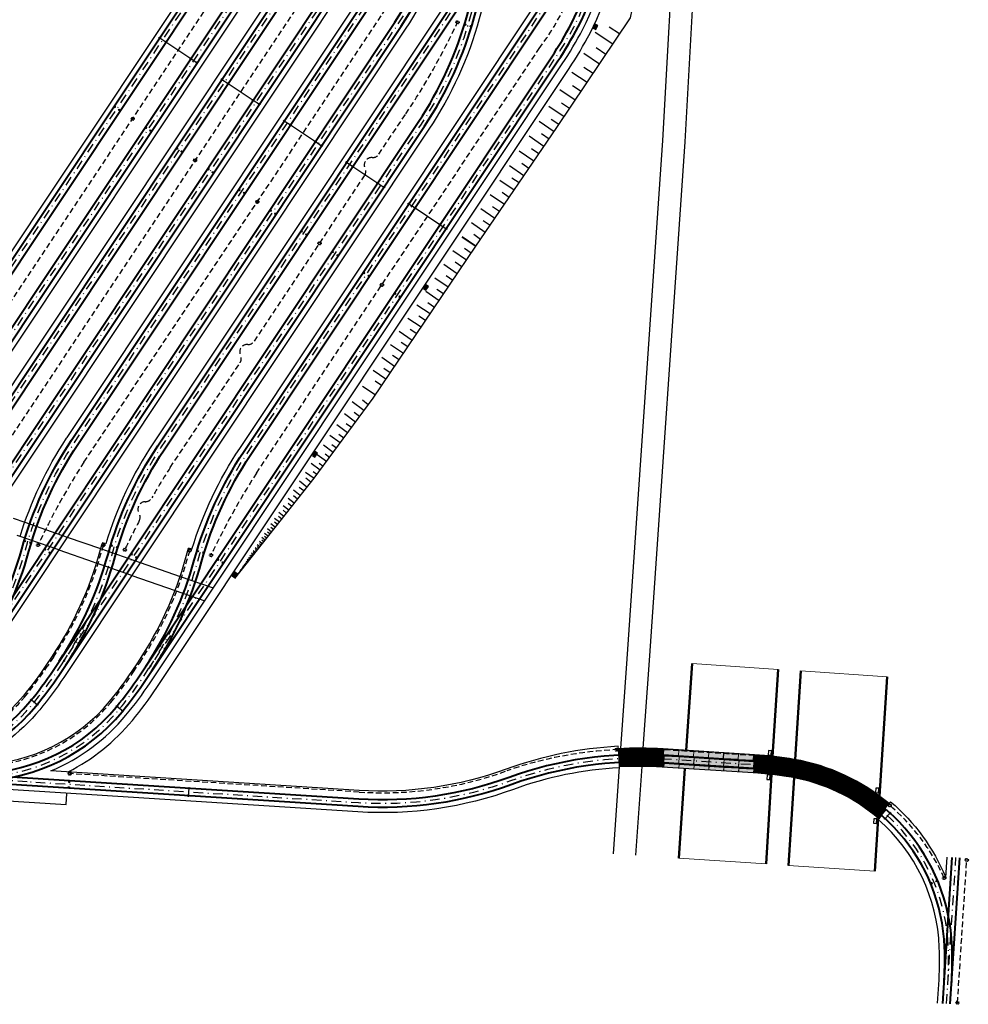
# Model space of a CAD drawing. Header units: metres. Extents: x 6603819 to 6604192, y 5739806 to 5740030.
# Tile 3 of 4: x 6604056 to 6604182, y 5739806 to 5739937. Entities that reach past the tile are written whole.
import ezdxf

# ---------------------------------------------------------------- set-up
doc = ezdxf.new("R2010")
doc.units = ezdxf.units.M
doc.linetypes.add('DASHDOT', pattern=[25.4, 12.7, -6.35, 0, -6.35])
doc.linetypes.add('HIDDEN', pattern=[0.375, 0.25, -0.125])
for name, color, linetype, lineweight in [('EPT 2_2--830--', 7, 'Continuous', 13), ('EPT 3_2--460--', 7, 'Continuous', 13), ('FREZOWANIE', 12, 'Continuous', 15), ('KRAW_FAZA_12cm_20x30cm', 7, 'Continuous', 50), ('M_WPUSTY', 190, 'Continuous', 30), ('OBRZEŻE_BET_8X40', 236, 'Continuous', 30), ('ODW_DRENAZ', 5, 'HIDDEN', 30), ('ODW_DRENAZ_NAJN', 5, 'HIDDEN', 30), ('ODW_SKRZYNKI', 5, 'Continuous', 13), ('OPORNIK_BET_15X30cm', 202, 'Continuous', 30), ('OSIE_TORU', 10, 'DASHDOT', 30), ('SKARPY', 96, 'Continuous', 30), ('szyny 60R2', 14, 'Continuous', 40), ('T_ODW_ZWROTNIC', 180, 'Continuous', 35), ('T_POŁ_ELEKTR', 1, 'Continuous', 30), ('zwrotnica R50m', 140, 'Continuous', 40)]:
    doc.layers.add(name, color=color, linetype=linetype, lineweight=lineweight)
doc.layers.add('KRESK_TOR_KLAS_PODKŁAD', color=38, linetype='Continuous', lineweight=15, transparency=0.55)
doc.layers.add('T_KRESK_PŁYTA_EPT', color=86, linetype='Continuous', lineweight=13, transparency=0.55)

# ---------------------------------------------------------------- blocks, each defined once
blk = doc.blocks.new('EPT_0.46')
at = {"layer": 'T_KRESK_PŁYTA_EPT', "transparency": 33554508}
h = blk.add_hatch(color=254, dxfattribs=at)
h.dxf.hatch_style = 1
h.paths.add_polyline_path([(0, 0), (0.35, -0.3), (1.66, 1.19), (1.31, 1.5)])
at = {"layer": 'EPT 3_2--460--', "color": 252}
blk.add_lwpolyline([(1.31, 1.5), (0, 0), (0.35, -0.3), (1.66, 1.19)], close=True, dxfattribs=at)
blk = doc.blocks.new('EPT 2_2--830--1m')
at = {"layer": 'T_KRESK_PŁYTA_EPT', "transparency": 33554508}
h = blk.add_hatch(color=254, dxfattribs=at)
h.dxf.hatch_style = 1
h.paths.add_polyline_path([(-0.69, 0.84), (-0.4, -0.12), (0.4, 0.12), (0.11, 1.08)])
at = {"layer": 'EPT 2_2--830--', "color": 252}
blk.add_lwpolyline([(0.4, 0.12), (-0.4, -0.12), (-0.69, 0.84), (0.11, 1.08)], close=True, dxfattribs=at)
blk = doc.blocks.new('EPT_2_2')
at = {"layer": 'T_KRESK_PŁYTA_EPT', "transparency": 33554508}
h = blk.add_hatch(color=254, dxfattribs=at)
h.dxf.hatch_style = 1
h.paths.add_polyline_path([(-0.72, -1.9), (0.1, -2.03), (0.41, -0.06), (-0.41, 0.06)])
at = {"layer": 'EPT 2_2--830--', "color": 252}
blk.add_lwpolyline([(0.1, -2.03), (-0.72, -1.9), (-0.41, 0.06), (0.41, -0.06)], close=True, dxfattribs=at)
blk = doc.blocks.new('EPT5')
at = {"layer": 'T_KRESK_PŁYTA_EPT', "transparency": 33554508}
h = blk.add_hatch(color=254, dxfattribs=at)
h.dxf.hatch_style = 1
h.paths.add_polyline_path([(0, 0), (0.39, -0.31), (0.9, 0.35), (0.51, 0.65)])
at = {"layer": 'EPT 2_2--830--', "color": 252}
blk.add_lwpolyline([(0, 0), (0.51, 0.65), (0.9, 0.35), (0.39, -0.31)], close=True, dxfattribs=at)
blk = doc.blocks.new('EPT 3_2 1m')
at = {"layer": 'T_KRESK_PŁYTA_EPT', "transparency": 33554508}
h = blk.add_hatch(color=254, dxfattribs=at)
h.dxf.hatch_style = 1
h.paths.add_polyline_path([(-0.61, 0.86), (-0.32, -0.1), (0.38, 0.12), (0.09, 1.07)])
at = {"layer": 'EPT 3_2--460--', "color": 252}
blk.add_lwpolyline([(0.09, 1.07), (0.38, 0.12), (-0.32, -0.1), (-0.61, 0.86)], close=True, dxfattribs=at)
blk = doc.blocks.new('EPT 3_2')
at = {"layer": 'T_KRESK_PŁYTA_EPT', "transparency": 33554508}
h = blk.add_hatch(color=254, dxfattribs=at)
h.dxf.hatch_style = 1
h.paths.add_polyline_path([(-0.56, -1.91), (0.14, -2.12), (0.7, -0.21), (0, 0)])
at = {"layer": 'EPT 3_2--460--', "color": 252}
blk.add_lwpolyline([(-0.56, -1.91), (0, 0), (0.7, -0.21), (0.14, -2.12)], close=True, dxfattribs=at)
blk = doc.blocks.new('EPT_0.46_2')
at = {"layer": 'T_KRESK_PŁYTA_EPT', "transparency": 33554508}
h = blk.add_hatch(color=254, dxfattribs=at)
h.dxf.hatch_style = 1
h.paths.add_polyline_path([(0, 0), (0.35, -0.3), (1.01, 0.45), (0.66, 0.75)])
at = {"layer": 'EPT 3_2--460--', "color": 252}
blk.add_lwpolyline([(0, 0), (0.66, 0.75), (1.01, 0.45), (0.35, -0.3)], close=True, dxfattribs=at)
blk = doc.blocks.new('WPUST')
at = {"layer": 'M_WPUSTY'}
h = blk.add_hatch(color=256, dxfattribs=at)
h.dxf.hatch_style = 1
h.paths.add_polyline_path([(0.54, 0.48), (-0.06, 0.4), (0, 0), (0.59, 0.08)])
blk.add_lwpolyline([(0.54, 0.48), (-0.06, 0.4), (0, 0), (0.59, 0.08), (0.54, 0.48)], close=True, dxfattribs=at)
blk = doc.blocks.new('skrzynka-odw-szyny')
blk.add_lwpolyline([(0.07, 0.21), (0.07, 0), (-0.08, 0), (-0.08, 0.21)], close=True)
at = {"linetype": 'HIDDEN', "ltscale": 0.2}
blk.add_circle((0, 0.07), 0.054, dxfattribs=at)
blk = doc.blocks.new('zwr50')
at = {"layer": 'T_ODW_ZWROTNIC'}
for centre in [(-2.99, 1.61), (-2.66, 2.27), (-0.13, 0.63)]:
    blk.add_circle(centre, 0.06, dxfattribs=at)
at = {"layer": 'zwrotnica R50m'}
for p, q in [((0.45, 0.89), (-4, 3.16)), ((0, 0), (-4.45, 2.27))]:
    blk.add_line(p, q, dxfattribs=at)
for radius in [50.5, 49.5]:
    blk.add_arc((-22.5, -44.09), radius, 62.9595, 68.7469, dxfattribs=at)
blk = doc.blocks.new('POŁ_ELEKTR')
at = {"layer": 'T_POŁ_ELEKTR'}
blk.add_line((0, 0), (0.83, -0.55), dxfattribs=at)
for centre in [(0, 0), (0.83, -0.55)]:
    blk.add_circle(centre, 0.1, dxfattribs=at)

msp = doc.modelspace()

# ---------------------------------------------------------------- linework, layer by layer
at = {"color": 252}
for points in [[(6604068.13, 5739925.8), (6604068.3, 5739925.69), (6604068.39, 5739925.81), (6604068.21, 5739925.93)], [(6604068.96, 5739925.25), (6604068.79, 5739925.36), (6604068.87, 5739925.49), (6604069.05, 5739925.37)], [(6604072.29, 5739923.03), (6604072.47, 5739922.91), (6604072.55, 5739923.04), (6604072.37, 5739923.15)], [(6604073.12, 5739922.48), (6604072.95, 5739922.59), (6604073.03, 5739922.72), (6604073.21, 5739922.6)], [(6604076.45, 5739920.26), (6604076.63, 5739920.14), (6604076.71, 5739920.27), (6604076.54, 5739920.38)], [(6604077.28, 5739919.7), (6604077.11, 5739919.82), (6604077.19, 5739919.94), (6604077.37, 5739919.83)], [(6604080.61, 5739917.49), (6604080.79, 5739917.37), (6604080.87, 5739917.49), (6604080.7, 5739917.61)], [(6604081.45, 5739916.93), (6604081.27, 5739917.05), (6604081.35, 5739917.17), (6604081.53, 5739917.06)], [(6604062.11, 5739835.79), (6604062.1, 5739835.58), (6604062.25, 5739835.57), (6604062.26, 5739835.78)], [(6604062.05, 5739834.8), (6604062.06, 5739835), (6604062.21, 5739835), (6604062.2, 5739834.79)], [(6604178.25, 5739822.35), (6604178.05, 5739822.27), (6604177.99, 5739822.41), (6604178.19, 5739822.49)], [(6604177.32, 5739821.97), (6604177.52, 5739822.05), (6604177.46, 5739822.19), (6604177.26, 5739822.11)]]:
    msp.add_lwpolyline(points, close=True, dxfattribs=at)
at = {"color": 252, "linetype": 'HIDDEN', "ltscale": 0.2}
for centre in [(6604068.29, 5739925.78), (6604068.88, 5739925.39), (6604072.45, 5739923.01), (6604073.04, 5739922.62), (6604076.61, 5739920.24), (6604077.21, 5739919.85), (6604080.78, 5739917.47), (6604081.37, 5739917.07), (6604062.18, 5739835.64), (6604062.13, 5739834.94), (6604178.08, 5739822.37), (6604177.43, 5739822.09)]:
    msp.add_circle(centre, 0.054, dxfattribs=at)
at = {"layer": 'FREZOWANIE', "color": 254}
for p, q in [((6604145.4, 5739851.46), (6604156.89, 5739850.66)), ((6604159.96, 5739850.45), (6604171.49, 5739849.65)), ((6604143.66, 5739825.45), (6604155.29, 5739824.68)), ((6604158.29, 5739824.48), (6604169.83, 5739823.71))]:
    msp.add_line(p, q, dxfattribs=at)
at = {"layer": 'KRAW_FAZA_12cm_20x30cm', "color": 252, "flags": 128}
for points in [[(6604145.4, 5739851.46), (6604144.62, 5739839.84)], [(6604156.89, 5739850.66), (6604156.17, 5739839.05)], [(6604159.96, 5739850.45), (6604159.2, 5739838.62)], [(6604170.47, 5739833.74), (6604171.49, 5739849.65)], [(6604144.46, 5739837.42), (6604143.66, 5739825.45)], [(6604156.03, 5739836.62), (6604155.29, 5739824.68)], [(6604159.04, 5739836.18), (6604158.29, 5739824.48)], [(6604169.83, 5739823.71), (6604170.28, 5739830.77)]]:
    msp.add_lwpolyline(points, dxfattribs=at)
at = {"layer": 'KRESK_TOR_KLAS_PODKŁAD', "color": 251, "lineweight": 0, "flags": 128}
msp.add_lwpolyline([(6604135.67, 5739837.64), (6604135.53, 5739840.39)], dxfattribs=at)
at = {"layer": 'KRESK_TOR_KLAS_PODKŁAD', "color": 254, "lineweight": 0, "flags": 128}
msp.add_lwpolyline([(6604170.36, 5739830.71), (6604170.75, 5739831.14), (6604170.7, 5739831.19), (6604171.35, 5739831.94), (6604171.17, 5739832.1), (6604171.93, 5739832.99)], dxfattribs=at)
at = {"layer": 'M_WPUSTY', "color": 252}
for points in [[(6604155.62, 5739839.81), (6604155.58, 5739839.22), (6604155.98, 5739839.19), (6604156.02, 5739839.79), (6604155.62, 5739839.81)], [(6604155.42, 5739836.56), (6604155.38, 5739835.96), (6604155.78, 5739835.94), (6604155.82, 5739836.54), (6604155.42, 5739836.56)], [(6604169.94, 5739834.8), (6604169.9, 5739834.2), (6604170.3, 5739834.18), (6604170.34, 5739834.78), (6604169.94, 5739834.8)], [(6604169.68, 5739830.71), (6604169.64, 5739830.11), (6604170.04, 5739830.09), (6604170.08, 5739830.69), (6604169.68, 5739830.71)]]:
    msp.add_lwpolyline(points, close=True, dxfattribs=at)
at = {"layer": 'OBRZEŻE_BET_8X40', "color": 252}
msp.add_line((6603984.11, 5739837.54), (6604061.76, 5739832.61), dxfattribs=at)
at = {"layer": 'OBRZEŻE_BET_8X40', "flags": 128}
for points in [[(6604059.75, 5739837.12, 0.12084), (6604069.77, 5739844.55, 0.026186), (6604072.98, 5739848.85), (6604128.07, 5739931.54, 0.026186), (6604130.8, 5739936.15, 0.153156), (6604133.6, 5739951.58, 0.026186), (6604132.65, 5739956.86), (6604124.75, 5739990.66, -0.026186), (6604123.85, 5739995.69, -0.154105), (6604126.42, 5740009.79, -0.025258), (6604128.95, 5740014.02)], [(6604062.04, 5739836.97, 0.101732), (6604070.62, 5739843.85, 0.026186), (6604073.89, 5739848.24), (6604128.98, 5739930.93, 0.026186), (6604131.78, 5739935.64, 0.153156), (6604134.69, 5739951.72, 0.026186), (6604133.72, 5739957.11), (6604125.82, 5739990.91, -0.026186), (6604124.94, 5739995.83, -0.154105), (6604127.4, 5740009.27, -0.025258), (6604129.86, 5740013.41)], [(6604036.87, 5739838.66, 0.118978), (6604046.72, 5739846.01, 0.026186), (6604049.92, 5739850.31), (6604107.12, 5739936.17, 0.079557), (6604113.86, 5739950.9, -0.079557), (6604120.27, 5739964.93), (6604120.27, 5739964.93, 0.026186), (6604123.01, 5739969.54, 0.062774), (6604125.3, 5739975.68, 0.062774)], [(6604125.3, 5739975.68, -0.02275), (6604126.06, 5739971.35, -0.154105), (6604123.59, 5739957.52, -0.026186), (6604121.01, 5739953.17), (6604111.45, 5739938.83), (6604111.85, 5739938.57), (6604073.43, 5739880.92, 0.073271), (6604067.06, 5739867.42)], [(6604128.42, 5739962.33, -0.062774), (6604126.13, 5739956.19, -0.026186), (6604123.39, 5739951.58, 0.079557), (6604116.98, 5739937.55, -0.079557), (6604110.24, 5739922.82), (6604061.45, 5739849.58, -0.026186), (6604058.25, 5739845.28, -0.118978), (6604048.4, 5739837.92)], [(6604061.83, 5739881.53, -0.000699), (6604061.91, 5739881.65), (6604108.72, 5739951.92)], [(6604078.59, 5739866.7, -0.073219), (6604084.96, 5739880.18), (6604124.52, 5739939.56, 0.026186), (6604127.12, 5739943.95, 0.036415), (6604128.5, 5739947.13)], [(6604055.61, 5739868.42, -0.071204), (6604061.83, 5739881.53, -0.071204)], [(6604066.61, 5739867.56, 0.00625), (6604066.25, 5739866.32, -0.079557), (6604059.89, 5739852.42), (6604059.06, 5739851.17, -0.026186), (6604056.04, 5739847.11, -0.212393), (6604039.04, 5739838.7, -0.011249), (6604036.87, 5739838.66)], [(6604048.4, 5739837.92, 0.011249), (6604050.57, 5739837.96, 0.212393), (6604067.57, 5739846.38, 0.026186), (6604070.59, 5739850.44), (6604071.42, 5739851.69, 0.079557), (6604077.77, 5739865.59, -0.006302), (6604078.14, 5739866.84)]]:
    msp.add_lwpolyline(points, format="xyb", dxfattribs=at)
at = {"layer": 'OBRZEŻE_BET_8X40', "color": 252, "flags": 128}
for points in [[(6604120.98, 5740001.86, 0.062012), (6604116.35, 5739990.72), (6604107.81, 5739959.86, -0.079557), (6604101.08, 5739945.13), (6604038.39, 5739851.04, -0.026186), (6604035.19, 5739846.75, -0.118978), (6604025.34, 5739839.39)], [(6604111.31, 5739991.88), (6604038.85, 5739883.11, 0.073271), (6604032.47, 5739869.62)], [(6604109.91, 5739976.43, -0.002541), (6604109.62, 5739976), (6604026.86, 5739851.78, -0.026186), (6604023.66, 5739847.48, -0.118978), (6604013.81, 5739840.12)], [(6604044, 5739868.89, -0.073274), (6604050.38, 5739882.38), (6604103.35, 5739961.9, 0.079557), (6604109.77, 5739975.93), (6604109.91, 5739976.43)], [(6604135.53, 5739840.39, 0.074276), (6604120.57, 5739837.33, -0.103735), (6604100.93, 5739834.5), (6604059.75, 5739837.12)], [(6604135.67, 5739837.52, 0.0742), (6604121.55, 5739834.64, -0.103735), (6604100.75, 5739831.63), (6604061.04, 5739834.16), (6603984.21, 5739839.04)], [(6604171.93, 5739832.99, -0.118981), (6604179.3, 5739822.87), (6604179.48, 5739825.6)], [(6604178.21, 5739806.1), (6604178.37, 5739808.6, 0.025258), (6604178.44, 5739813.53, 0.207624), (6604170.28, 5739830.62)]]:
    msp.add_lwpolyline(points, format="xyb", dxfattribs=at)
at = {"layer": 'OBRZEŻE_BET_8X40', "flags": 128}
for points in [[(6604146.77, 5739962.58), (6604146.36, 5739955.64), (6604144.46, 5739921.14), (6604139.67, 5739851.85)], [(6604143.18, 5739952.5), (6604141.46, 5739921.32), (6604136.67, 5739852.06)], [(6604054.71, 5739870.85), (6604056.24, 5739870.32)], [(6604056.24, 5739870.32), (6604061.93, 5739868.34)], [(6604055.61, 5739868.42), (6604055.23, 5739868.55)], [(6604060.78, 5739866.62), (6604055.61, 5739868.42)], [(6604061.93, 5739868.34), (6604066.38, 5739866.79)], [(6604067.06, 5739867.42), (6604066.61, 5739867.56)], [(6604060.78, 5739866.62), (6604065.4, 5739865.01)], [(6604066.38, 5739866.79), (6604071.68, 5739864.94)], [(6604078.59, 5739866.7), (6604078.14, 5739866.84)], [(6604065.4, 5739865.01), (6604065.82, 5739864.86)], [(6604070.54, 5739863.22), (6604065.82, 5739864.86)], [(6604071.68, 5739864.94), (6604077.01, 5739863.09)], [(6604070.54, 5739863.22), (6604076.33, 5739861.2)], [(6604077.01, 5739863.09), (6604081.43, 5739861.54)], [(6604076.33, 5739861.2), (6604080.29, 5739859.82)]]:
    msp.add_lwpolyline(points, dxfattribs=at)
at = {"layer": 'OBRZEŻE_BET_8X40', "color": 252, "flags": 128}
for points in [[(6604136.67, 5739852.06), (6604135.84, 5739840.09)], [(6604139.67, 5739851.85), (6604138.85, 5739840.14)], [(6604135.67, 5739837.64), (6604134.87, 5739826.04)], [(6604138.69, 5739837.71), (6604137.87, 5739825.84)], [(6604061.76, 5739832.61), (6604061.86, 5739834.11)]]:
    msp.add_lwpolyline(points, dxfattribs=at)
at = {"layer": 'ODW_DRENAZ', "color": 252, "ltscale": 3}
for points in [[(6604035.03, 5739868.84, -0.034025), (6604041.1, 5739879.82), (6604106.54, 5739978.05, 0.035664), (6604113.55, 5739990.39)], [(6604104.9, 5739959.4, -0.038679), (6604098, 5739947.18), (6604052.63, 5739879.08, 0.034012), (6604046.55, 5739868.11)], [(6604179.09, 5739822.79, 0.115341), (6604171.64, 5739832.65, 0.134897), (6604159.05, 5739838.53, 0.026186), (6604153.72, 5739839.15), (6604141.54, 5739839.92, 0.029234), (6604135.55, 5739839.95, 0.072311), (6604120.65, 5739837.12, -0.103735), (6604100.92, 5739834.28), (6604062.25, 5739836.74)]]:
    msp.add_lwpolyline(points, format="xyb", dxfattribs=at)
at = {"layer": 'ODW_DRENAZ', "ltscale": 3}
for points in [[(6604058.03, 5739867.27, -0.034339), (6604064.15, 5739878.35), (6604104.04, 5739938.22, 0.038731), (6604110.94, 5739950.44)], [(6604081.14, 5739865.92, -0.03413), (6604087.21, 5739876.88), (6604124.99, 5739933.59, 0.098089), (6604131.03, 5739946.24)], [(6604069.61, 5739866.65, -0.01178), (6604071.55, 5739870.54, 0.265417), (6604071.51, 5739871.54, -0.583705), (6604072.35, 5739873.06, 0.265417), (6604073.21, 5739873.56, -0.012875), (6604075.68, 5739877.62), (6604085.01, 5739891.62, 0.267949), (6604085.07, 5739892.62, -0.57735), (6604086.03, 5739894.06, 0.267949), (6604086.93, 5739894.5), (6604101.64, 5739916.59, 0.267949), (6604101.71, 5739917.58, -0.57735), (6604102.67, 5739919.02, 0.267949), (6604103.56, 5739919.47), (6604107.16, 5739924.87, 0.038677), (6604114.07, 5739937.09)], [(6604066.75, 5739867.28, 0.005181), (6604066.46, 5739866.26, -0.079557), (6604060.07, 5739852.3), (6604059.24, 5739851.05, -0.026186), (6604056.21, 5739846.97, -0.212393), (6604039.05, 5739838.48, -0.013684), (6604037.04, 5739838.45)], [(6604048.55, 5739837.7, 0.010616), (6604050.58, 5739837.74, 0.212393), (6604067.74, 5739846.24, 0.026186), (6604070.77, 5739850.32), (6604071.6, 5739851.56, 0.079557), (6604077.99, 5739865.53, -0.005233), (6604078.29, 5739866.56)]]:
    msp.add_lwpolyline(points, format="xyb", dxfattribs=at)
at = {"layer": 'ODW_DRENAZ', "color": 252, "ltscale": 3}
msp.add_lwpolyline([(6604180.87, 5739806.15), (6604182.11, 5739825.21)], dxfattribs=at)
at = {"layer": 'ODW_DRENAZ', "ltscale": 0.1}
for centre in [(6604114.07, 5739937.09), (6604087.31, 5739913.11), (6604095.63, 5739907.57), (6604103.96, 5739902.02), (6604066.75, 5739867.28), (6604078.29, 5739866.56)]:
    msp.add_circle(centre, 0.212, dxfattribs=at)
at = {"layer": 'ODW_DRENAZ', "ltscale": 0.5}
for centre in [(6604114.07, 5739937.09), (6604087.31, 5739913.11), (6604095.63, 5739907.57), (6604103.96, 5739902.02), (6604066.75, 5739867.28), (6604078.29, 5739866.56)]:
    msp.add_circle(centre, 0.158, dxfattribs=at)
at = {"layer": 'ODW_DRENAZ', "color": 252, "ltscale": 0.1}
for centre in [(6604070.67, 5739924.2), (6604078.99, 5739918.66), (6604135.33, 5739839.94), (6604171.81, 5739832.51), (6604182.11, 5739825.21)]:
    msp.add_circle(centre, 0.212, dxfattribs=at)
at = {"layer": 'ODW_DRENAZ', "color": 252, "ltscale": 0.5}
for centre in [(6604070.67, 5739924.2), (6604078.99, 5739918.66), (6604135.33, 5739839.94), (6604171.81, 5739832.51), (6604182.11, 5739825.21)]:
    msp.add_circle(centre, 0.158, dxfattribs=at)
at = {"layer": 'ODW_DRENAZ_NAJN', "ltscale": 0.1}
for centre in [(6604058.03, 5739867.27), (6604069.61, 5739866.65), (6604081.14, 5739865.92)]:
    msp.add_circle(centre, 0.212, dxfattribs=at)
at = {"layer": 'ODW_DRENAZ_NAJN', "ltscale": 0.5}
for centre in [(6604058.03, 5739867.27), (6604069.61, 5739866.65), (6604081.14, 5739865.92)]:
    msp.add_circle(centre, 0.158, dxfattribs=at)
at = {"layer": 'ODW_DRENAZ_NAJN', "color": 252, "ltscale": 0.1}
for centre in [(6604062.25, 5739836.74), (6604179.09, 5739822.79), (6604180.87, 5739806.15)]:
    msp.add_circle(centre, 0.212, dxfattribs=at)
at = {"layer": 'ODW_DRENAZ_NAJN', "color": 252, "ltscale": 0.5}
for centre in [(6604062.25, 5739836.74), (6604179.09, 5739822.79), (6604180.87, 5739806.15)]:
    msp.add_circle(centre, 0.158, dxfattribs=at)
at = {"layer": 'OPORNIK_BET_15X30cm', "color": 252, "flags": 128}
for points in [[(6604171.72, 5739832.74, 0.134897), (6604159.07, 5739838.64, 0.026186), (6604153.73, 5739839.27), (6604141.54, 5739840.04, 0.029234), (6604135.54, 5739840.07)], [(6604170.36, 5739830.71, 0.137928), (6604158.66, 5739836.25, 0.026186), (6604153.57, 5739836.84), (6604141.39, 5739837.62, 0.029234), (6604135.67, 5739837.64)]]:
    msp.add_lwpolyline(points, format="xyb", dxfattribs=at)
at = {"layer": 'OSIE_TORU', "ltscale": 0.1, "flags": 128}
for points in [[(6604045.41, 5739836.35, 0.026186), (6604050.64, 5739836.3, 0.212393), (6604068.85, 5739845.31, 0.026186), (6604071.98, 5739849.51), (6604127.07, 5739932.21, 0.026186), (6604129.74, 5739936.71, 0.153156), (6604132.4, 5739951.43, 0.026186), (6604131.48, 5739956.59), (6604123.58, 5739990.39, -0.026186), (6604122.66, 5739995.54, -0.154105), (6604125.36, 5740010.35, -0.025258), (6604127.95, 5740014.69)], [(6604049.75, 5739852.23, 0.079557), (6604056.33, 5739866.61, -0.079557), (6604062.9, 5739880.98), (6604119.27, 5739965.6, 0.026186), (6604121.94, 5739970.1, 0.154105), (6604124.6, 5739984.92, 0.025258), (6604123.7, 5739989.88)], [(6604061.28, 5739851.49, 0.079557), (6604067.86, 5739865.87, -0.079557), (6604074.43, 5739880.25), (6604122.4, 5739952.25, 0.026186), (6604125.07, 5739956.75, 0.154105), (6604127.72, 5739971.56, 0.025258), (6604126.82, 5739976.53)], [(6604022.35, 5739837.82, 0.026186), (6604027.58, 5739837.76, 0.212393), (6604045.8, 5739846.78, 0.026186), (6604048.92, 5739850.98), (6604106.12, 5739936.84, 0.079557), (6604112.7, 5739951.22, -0.079557), (6604119.27, 5739965.6)], [(6604072.81, 5739850.76, 0.079557), (6604079.38, 5739865.14, -0.079557), (6604085.96, 5739879.52), (6604125.52, 5739938.89, 0.026186), (6604128.19, 5739943.4, 0.154105), (6604130.84, 5739958.21, 0.025258), (6604129.94, 5739963.18)], [(6604033.88, 5739837.09, 0.026186), (6604039.11, 5739837.03, 0.212393), (6604057.32, 5739846.05, 0.026186), (6604060.45, 5739850.24), (6604109.24, 5739923.49, 0.079557), (6604115.82, 5739937.87, -0.079557), (6604122.4, 5739952.25)]]:
    msp.add_lwpolyline(points, format="xyb", dxfattribs=at)
at = {"layer": 'OSIE_TORU', "color": 252, "ltscale": 0.1, "flags": 128}
for points in [[(6604010.82, 5739838.55, 0.026186), (6604016.06, 5739838.49, 0.212393), (6604034.27, 5739847.51, 0.026186), (6604037.39, 5739851.71), (6604100.08, 5739945.8, 0.079557), (6604106.65, 5739960.18), (6604115.2, 5739991.04, -0.079557), (6604121.77, 5740005.42)], [(6604026.7, 5739853.69, 0.079557), (6604033.27, 5739868.07, -0.079557), (6604039.85, 5739882.45), (6604121.77, 5740005.42)], [(6603999.29, 5739839.28, 0.026186), (6604004.53, 5739839.23, 0.212393), (6604022.74, 5739848.25, 0.026186), (6604025.87, 5739852.44), (6604108.62, 5739976.66, 0.079557), (6604115.2, 5739991.04)], [(6604038.22, 5739852.96, 0.079557), (6604044.8, 5739867.34, -0.079557), (6604051.38, 5739881.72), (6604104.35, 5739961.23, 0.079557), (6604110.93, 5739975.61)], [(6604179.57, 5739808.52, 0.025258), (6604179.64, 5739813.57, 0.355572), (6604158.84, 5739837.31, 0.026186), (6604153.64, 5739837.92), (6604141.46, 5739838.69, 0.103735), (6604121.14, 5739835.76, -0.103735), (6604100.83, 5739832.83), (6604056.57, 5739835.64)]]:
    msp.add_lwpolyline(points, format="xyb", dxfattribs=at)
at = {"layer": 'OSIE_TORU', "ltscale": 0.1, "flags": 128}
msp.add_lwpolyline([(6604056.57, 5739835.64), (6604022.35, 5739837.82)], dxfattribs=at)
at = {"layer": 'OSIE_TORU', "color": 252, "ltscale": 0.1, "flags": 128}
msp.add_lwpolyline([(6604179.4, 5739806.02), (6604180.67, 5739825.52)], dxfattribs=at)
at = {"layer": 'SKARPY'}
for p, q in [((6604134.8, 5739934.15), (6604132.47, 5739935.72)), ((6604135.73, 5739935.53), (6604134.35, 5739936.45)), ((6604133.03, 5739931.51), (6604130.93, 5739932.93)), ((6604133.9, 5739932.81), (6604132.61, 5739933.68)), ((6604131.37, 5739929.03), (6604129.32, 5739930.4)), ((6604132.19, 5739930.25), (6604130.96, 5739931.07)), ((6604129.8, 5739926.68), (6604127.76, 5739928.05)), ((6604130.57, 5739927.84), (6604129.42, 5739928.61)), ((6604129.05, 5739925.56), (6604127.96, 5739926.29)), ((6604128.32, 5739924.48), (6604126.29, 5739925.84)), ((6604127.61, 5739923.42), (6604126.58, 5739924.11)), ((6604125.62, 5739920.51), (6604123.64, 5739921.86)), ((6604126.3, 5739921.5), (6604125.3, 5739922.18)), ((6604124.28, 5739918.54), (6604122.32, 5739919.88)), ((6604124.95, 5739919.52), (6604123.96, 5739920.19)), ((6604122.95, 5739916.59), (6604121.01, 5739917.92)), ((6604123.61, 5739917.56), (6604122.64, 5739918.23)), ((6604121.64, 5739914.67), (6604119.72, 5739915.98)), ((6604122.29, 5739915.63), (6604121.33, 5739916.28)), ((6604120.98, 5739913.71), (6604120.03, 5739914.36)), ((6604120.34, 5739912.76), (6604118.44, 5739914.06)), ((6604119.05, 5739910.88), (6604117.18, 5739912.16)), ((6604119.69, 5739911.82), (6604118.75, 5739912.46)), ((6604118.42, 5739909.95), (6604117.48, 5739910.59)), ((6604117.78, 5739909.02), (6604115.93, 5739910.29)), ((6604116.52, 5739907.17), (6604114.68, 5739908.41)), ((6604116.53, 5739907.18), (6604114.69, 5739908.44)), ((6604117.15, 5739908.1), (6604116.23, 5739908.73)), ((6604115.28, 5739905.33), (6604113.45, 5739906.57)), ((6604115.9, 5739906.25), (6604114.98, 5739906.87)), ((6604114.04, 5739903.51), (6604112.23, 5739904.74)), ((6604114.66, 5739904.42), (6604113.75, 5739905.04)), ((6604112.82, 5739901.71), (6604111.02, 5739902.92)), ((6604113.43, 5739902.61), (6604112.53, 5739903.22)), ((6604112.21, 5739900.81), (6604111.31, 5739901.41)), ((6604111.6, 5739899.91), (6604109.82, 5739901.12)), ((6604110.4, 5739898.13), (6604108.63, 5739899.33)), ((6604111, 5739899.02), (6604110.11, 5739899.62)), ((6604109.2, 5739896.36), (6604107.44, 5739897.55)), ((6604109.8, 5739897.24), (6604108.92, 5739897.84)), ((6604108.61, 5739895.48), (6604107.73, 5739896.07)), ((6604108.01, 5739894.6), (6604106.27, 5739895.79)), ((6604106.83, 5739892.86), (6604105.1, 5739894.03)), ((6604107.42, 5739893.73), (6604106.55, 5739894.32)), ((6604105.66, 5739891.13), (6604103.94, 5739892.3)), ((6604106.25, 5739892), (6604105.38, 5739892.58)), ((6604105.08, 5739890.27), (6604104.22, 5739890.85)), ((6604104.5, 5739889.41), (6604102.79, 5739890.57)), ((6604103.08, 5739887.32), (6604101.38, 5739888.45)), ((6604103.92, 5739888.56), (6604103.07, 5739889.14)), ((6604101.56, 5739885.22), (6604100, 5739886.38)), ((6604102.15, 5739886.02), (6604101.35, 5739886.6)), ((6604100.44, 5739883.7), (6604098.95, 5739884.8)), ((6604100.99, 5739884.44), (6604100.25, 5739884.99)), ((6604099.38, 5739882.27), (6604097.96, 5739883.32)), ((6604099.89, 5739882.96), (6604099.2, 5739883.47)), ((6604098.38, 5739880.91), (6604097.02, 5739881.91)), ((6604098.86, 5739881.55), (6604098.21, 5739882.03)), ((6604097.44, 5739879.63), (6604096.14, 5739880.59)), ((6604097.88, 5739880.23), (6604097.28, 5739880.67)), ((6604096.55, 5739878.42), (6604095.31, 5739879.34)), ((6604096.96, 5739878.98), (6604096.4, 5739879.39)), ((6604095.71, 5739877.28), (6604094.52, 5739878.15)), ((6604096.09, 5739877.8), (6604095.57, 5739878.18)), ((6604095.27, 5739876.69), (6604094.79, 5739877.04)), ((6604093.55, 5739874.49), (6604092.93, 5739874.97)), ((6604093.95, 5739874.99), (6604092.94, 5739875.79)), ((6604094.49, 5739875.67), (6604093.81, 5739876.21)), ((6604092.7, 5739873.41), (6604092.14, 5739873.86)), ((6604093.06, 5739873.87), (6604092.15, 5739874.59)), ((6604091.52, 5739871.93), (6604090.77, 5739872.53)), ((6604091.93, 5739872.44), (6604091.42, 5739872.84)), ((6604092.26, 5739872.85), (6604091.43, 5739873.51)), ((6604090.59, 5739870.75), (6604090.17, 5739871.08)), ((6604090.86, 5739871.09), (6604090.18, 5739871.63)), ((6604091.23, 5739871.55), (6604090.76, 5739871.92)), ((6604089.71, 5739869.64), (6604089.14, 5739870.09)), ((6604090.26, 5739870.33), (6604089.63, 5739870.82)), ((6604090.01, 5739870.02), (6604089.63, 5739870.32)), ((6604088.76, 5739868.44), (6604088.29, 5739868.81)), ((6604088.57, 5739868.21), (6604088.29, 5739868.43)), ((6604089.01, 5739868.75), (6604088.69, 5739869)), ((6604089.21, 5739869.01), (6604088.7, 5739869.42)), ((6604089.48, 5739869.36), (6604089.14, 5739869.63)), ((6604087.64, 5739867.03), (6604087.29, 5739867.3)), ((6604087.5, 5739866.85), (6604087.29, 5739867.02)), ((6604087.98, 5739867.45), (6604087.59, 5739867.76)), ((6604087.82, 5739867.26), (6604087.59, 5739867.45)), ((6604088.18, 5739867.71), (6604087.92, 5739867.92)), ((6604088.35, 5739867.92), (6604087.93, 5739868.26)), ((6604086.57, 5739865.68), (6604086.33, 5739865.87)), ((6604086.8, 5739865.97), (6604086.54, 5739866.17)), ((6604086.7, 5739865.84), (6604086.54, 5739865.96)), ((6604086.94, 5739866.14), (6604086.76, 5739866.28)), ((6604087.05, 5739866.29), (6604086.77, 5739866.52)), ((6604087.33, 5739866.64), (6604087.01, 5739866.89)), ((6604087.21, 5739866.48), (6604087.01, 5739866.63)), ((6604085.57, 5739864.42), (6604085.44, 5739864.52)), ((6604085.52, 5739864.35), (6604085.44, 5739864.42)), ((6604085.7, 5739864.58), (6604085.55, 5739864.7)), ((6604085.64, 5739864.51), (6604085.55, 5739864.58)), ((6604085.84, 5739864.76), (6604085.68, 5739864.89)), ((6604085.78, 5739864.68), (6604085.68, 5739864.76)), ((6604086, 5739864.96), (6604085.82, 5739865.1)), ((6604085.93, 5739864.87), (6604085.82, 5739864.95)), ((6604086.09, 5739865.08), (6604085.97, 5739865.17)), ((6604086.17, 5739865.17), (6604085.98, 5739865.33)), ((6604086.28, 5739865.31), (6604086.14, 5739865.41)), ((6604086.36, 5739865.41), (6604086.15, 5739865.58)), ((6604086.48, 5739865.56), (6604086.33, 5739865.67)), ((6604084.55, 5739863.12), (6604084.52, 5739863.14)), ((6604084.53, 5739863.11), (6604084.52, 5739863.12)), ((6604084.57, 5739863.16), (6604084.54, 5739863.18)), ((6604084.56, 5739863.14), (6604084.54, 5739863.15)), ((6604084.6, 5739863.19), (6604084.57, 5739863.21)), ((6604084.59, 5739863.17), (6604084.57, 5739863.19)), ((6604084.63, 5739863.23), (6604084.59, 5739863.26)), ((6604084.61, 5739863.21), (6604084.59, 5739863.23)), ((6604084.66, 5739863.27), (6604084.62, 5739863.3)), ((6604084.65, 5739863.25), (6604084.62, 5739863.27)), ((6604084.7, 5739863.32), (6604084.66, 5739863.35)), ((6604084.68, 5739863.3), (6604084.66, 5739863.32)), ((6604084.74, 5739863.37), (6604084.69, 5739863.4)), ((6604084.72, 5739863.35), (6604084.69, 5739863.37)), ((6604084.78, 5739863.42), (6604084.73, 5739863.46)), ((6604084.76, 5739863.4), (6604084.73, 5739863.42)), ((6604084.83, 5739863.49), (6604084.78, 5739863.53)), ((6604084.81, 5739863.46), (6604084.78, 5739863.49)), ((6604084.86, 5739863.52), (6604084.82, 5739863.55)), ((6604084.89, 5739863.55), (6604084.83, 5739863.6)), ((6604084.95, 5739863.63), (6604084.88, 5739863.68)), ((6604084.92, 5739863.6), (6604084.88, 5739863.63)), ((6604085.01, 5739863.71), (6604084.94, 5739863.77)), ((6604084.98, 5739863.68), (6604084.94, 5739863.71)), ((6604085.08, 5739863.8), (6604085, 5739863.87)), ((6604085.05, 5739863.76), (6604085, 5739863.8)), ((6604085.16, 5739863.9), (6604085.07, 5739863.98)), ((6604085.13, 5739863.86), (6604085.07, 5739863.9)), ((6604085.25, 5739864.01), (6604085.15, 5739864.09)), ((6604085.21, 5739863.97), (6604085.15, 5739864.01)), ((6604085.35, 5739864.14), (6604085.24, 5739864.22)), ((6604085.3, 5739864.08), (6604085.24, 5739864.14)), ((6604085.45, 5739864.27), (6604085.33, 5739864.37)), ((6604085.41, 5739864.21), (6604085.33, 5739864.27))]:
    msp.add_line(p, q, dxfattribs=at)
msp.add_lwpolyline([(6604084.3, 5739862.81), (6604094.93, 5739876.22), (6604102.81, 5739886.91), (6604116.53, 5739907.18), (6604127.35, 5739923.04), (6604137.16, 5739937.67), (6604138.75, 5739945.23), (6604138.67, 5739951.35), (6604138.21, 5739953.71)], dxfattribs=at)
at = {"layer": 'SKARPY', "flags": 128}
for points in [[(6604124.97, 5739923.88), (6604127, 5739922.52)], [(6604114.68, 5739908.41), (6604116.53, 5739907.18)], [(6604093.75, 5739877), (6604094.93, 5739876.22)]]:
    msp.add_lwpolyline(points, dxfattribs=at)
at = {"layer": 'szyny 60R2', "ltscale": 3, "flags": 128}
for points in [[(6604045.37, 5739835.85, 0.026186), (6604050.66, 5739835.8, 0.212393), (6604069.24, 5739845, 0.026186), (6604072.39, 5739849.24), (6604127.49, 5739931.93, 0.026186), (6604130.18, 5739936.48, 0.153156), (6604132.9, 5739951.5, 0.026186), (6604131.97, 5739956.7), (6604124.07, 5739990.5, -0.026186), (6604123.15, 5739995.6, -0.154105), (6604125.81, 5740010.12, -0.025258), (6604128.36, 5740014.41, -0.025258)], [(6604045.44, 5739836.85, 0.026186), (6604050.62, 5739836.8, 0.212393), (6604068.47, 5739845.63, 0.026186), (6604071.56, 5739849.79), (6604126.65, 5739932.48, 0.026186), (6604129.3, 5739936.94, 0.153156), (6604131.91, 5739951.37, 0.026186), (6604130.99, 5739956.47), (6604123.09, 5739990.28, -0.026186), (6604122.16, 5739995.48, -0.154105), (6604124.92, 5740010.58, -0.025258), (6604127.53, 5740014.96, -0.025258)], [(6604049.34, 5739852.5, 0.079557), (6604055.85, 5739866.74, -0.079557), (6604062.49, 5739881.26), (6604118.86, 5739965.87, 0.026186), (6604121.5, 5739970.33, 0.154105), (6604124.1, 5739984.85, 0.025258), (6604123.21, 5739989.77, 0.025258)], [(6604050.17, 5739851.95, 0.079557), (6604056.81, 5739866.47, -0.079557), (6604063.32, 5739880.71), (6604119.69, 5739965.32, 0.026186), (6604122.39, 5739969.87, 0.154105), (6604125.09, 5739984.98, 0.025258), (6604124.18, 5739990, 0.025258)], [(6604060.86, 5739851.77, 0.079557), (6604067.37, 5739866.01, -0.079557), (6604074.02, 5739880.53), (6604121.98, 5739952.52, 0.026186), (6604124.62, 5739956.98, 0.154105), (6604127.22, 5739971.5, 0.025258), (6604126.33, 5739976.42, 0.025258)], [(6604061.7, 5739851.22, 0.079557), (6604068.34, 5739865.74, -0.079557), (6604074.85, 5739879.97), (6604122.81, 5739951.97, 0.026186), (6604125.51, 5739956.51, 0.154105), (6604128.21, 5739971.63, 0.025258), (6604127.31, 5739976.65, 0.025258)], [(6604022.38, 5739838.32, 0.026186), (6604027.56, 5739838.26, 0.212393), (6604045.41, 5739847.1, 0.026186), (6604048.5, 5739851.25), (6604105.71, 5739937.12, 0.079557), (6604112.22, 5739951.35, -0.079557), (6604118.86, 5739965.87, -0.079557)], [(6604022.32, 5739837.32, 0.026186), (6604027.6, 5739837.26, 0.212393), (6604046.18, 5739846.46, 0.026186), (6604049.34, 5739850.7), (6604106.54, 5739936.56, 0.079557), (6604113.18, 5739951.08, -0.079557), (6604119.69, 5739965.32, -0.079557)], [(6604072.39, 5739851.04, 0.079557), (6604078.9, 5739865.27, -0.079557), (6604085.54, 5739879.8), (6604125.1, 5739939.17, 0.026186), (6604127.74, 5739943.63, 0.154105), (6604130.34, 5739958.15, 0.025258), (6604129.45, 5739963.07, 0.025258)], [(6604073.22, 5739850.48, 0.079557), (6604079.87, 5739865.01, -0.079557), (6604086.38, 5739879.24), (6604125.93, 5739938.62, 0.026186), (6604128.63, 5739943.16, 0.154105), (6604131.34, 5739958.28, 0.025258), (6604130.43, 5739963.29, 0.025258)], [(6604033.91, 5739837.59, 0.026186), (6604039.09, 5739837.53, 0.212393), (6604056.94, 5739846.37, 0.026186), (6604060.03, 5739850.52), (6604108.83, 5739923.76, 0.079557), (6604115.34, 5739938, -0.079557), (6604121.98, 5739952.52, -0.079557)], [(6604033.85, 5739836.59, 0.026186), (6604039.13, 5739836.53, 0.212393), (6604057.71, 5739845.73, 0.026186), (6604060.87, 5739849.97), (6604109.66, 5739923.21, 0.079557), (6604116.3, 5739937.73, -0.079557), (6604122.81, 5739951.97, -0.079557)]]:
    msp.add_lwpolyline(points, format="xyb", dxfattribs=at)
at = {"layer": 'szyny 60R2', "color": 252, "ltscale": 3, "flags": 128}
for points in [[(6604010.79, 5739838.05, 0.026186), (6604016.08, 5739837.99, 0.212393), (6604034.65, 5739847.19, 0.026186), (6604037.81, 5739851.43), (6604100.49, 5739945.52, 0.079557), (6604107.13, 5739960.04), (6604115.68, 5739990.91, -0.079557), (6604122.19, 5740005.14, -0.079557)], [(6604010.85, 5739839.05, 0.026186), (6604016.04, 5739838.99, 0.212393), (6604033.88, 5739847.83, 0.026186), (6604036.98, 5739851.99), (6604099.66, 5739946.08, 0.079557), (6604106.17, 5739960.31), (6604114.72, 5739991.18, -0.079557), (6604121.36, 5740005.7, -0.079557)], [(6604026.28, 5739853.97, 0.079557), (6604032.79, 5739868.2, -0.079557), (6604039.43, 5739882.73), (6604121.36, 5740005.7)], [(6604027.11, 5739853.41, 0.079557), (6604033.75, 5739867.94, -0.079557), (6604040.26, 5739882.17), (6604122.19, 5740005.14)], [(6603999.26, 5739838.79, 0.026186), (6604004.55, 5739838.73, 0.212393), (6604023.12, 5739847.93, 0.026186), (6604026.28, 5739852.17), (6604109.04, 5739976.39, 0.079557), (6604115.68, 5739990.91, 0.079557)], [(6603999.33, 5739839.78, 0.026186), (6604004.51, 5739839.73, 0.212393), (6604022.35, 5739848.56, 0.026186), (6604025.45, 5739852.72), (6604108.21, 5739976.94, 0.079557), (6604114.72, 5739991.18, 0.079557)], [(6604037.81, 5739853.24, 0.079557), (6604044.32, 5739867.47, -0.079557), (6604050.96, 5739881.99), (6604103.93, 5739961.51, 0.079557), (6604110.44, 5739975.74, 0.079557)], [(6604038.64, 5739852.68, 0.079557), (6604045.28, 5739867.2, -0.079557), (6604051.79, 5739881.44), (6604104.77, 5739960.95, 0.079557), (6604111.41, 5739975.48, 0.079557)], [(6604179.07, 5739808.55, 0.025258), (6604179.14, 5739813.55, 0.355572), (6604158.76, 5739836.82, 0.026186), (6604153.61, 5739837.42), (6604141.43, 5739838.19, 0.103735), (6604121.31, 5739835.29, -0.103735), (6604100.8, 5739832.33), (6604056.54, 5739835.15)], [(6604180.07, 5739808.49, 0.025258), (6604180.14, 5739813.59, 0.355572), (6604158.92, 5739837.81, 0.026186), (6604153.67, 5739838.42), (6604141.49, 5739839.19, 0.103735), (6604120.97, 5739836.23, -0.103735), (6604100.86, 5739833.33), (6604056.61, 5739836.14)]]:
    msp.add_lwpolyline(points, format="xyb", dxfattribs=at)
at = {"layer": 'szyny 60R2', "ltscale": 3, "flags": 128}
for points in [[(6604056.61, 5739836.14), (6604022.38, 5739838.32)], [(6604056.54, 5739835.15), (6604022.32, 5739837.32)]]:
    msp.add_lwpolyline(points, dxfattribs=at)
at = {"layer": 'szyny 60R2', "color": 252, "ltscale": 3, "flags": 128}
for points in [[(6604178.91, 5739806.05), (6604180.17, 5739825.56)], [(6604179.9, 5739805.99), (6604181.17, 5739825.49)]]:
    msp.add_lwpolyline(points, dxfattribs=at)
at = {"layer": 'T_POŁ_ELEKTR', "color": 252}
for p, q in [((6604074.27, 5739935.02), (6604075.1, 5739934.46)), ((6604078.43, 5739932.25), (6604079.26, 5739931.69)), ((6604082.59, 5739929.47), (6604083.42, 5739928.92)), ((6604086.75, 5739926.7), (6604087.59, 5739926.15)), ((6604078.15, 5739834.77), (6604078.09, 5739833.78)), ((6604171.87, 5739831.48), (6604171.2, 5739830.74))]:
    msp.add_line(p, q, dxfattribs=at)
at = {"layer": 'T_POŁ_ELEKTR', "color": 252, "flags": 128}
for points in [[(6604075.1, 5739934.46), (6604078.43, 5739932.25)], [(6604083.42, 5739928.92), (6604086.75, 5739926.7)]]:
    msp.add_lwpolyline(points, dxfattribs=at)
at = {"layer": 'T_POŁ_ELEKTR', "flags": 128}
for points in [[(6604091.75, 5739923.38), (6604095.08, 5739921.16)], [(6604100.07, 5739917.83), (6604103.4, 5739915.61)], [(6604108.39, 5739912.29), (6604111.72, 5739910.07)]]:
    msp.add_lwpolyline(points, dxfattribs=at)
at = {"layer": 'T_POŁ_ELEKTR', "color": 252}
for centre in [(6604074.27, 5739935.02), (6604075.1, 5739934.46), (6604078.43, 5739932.25), (6604079.26, 5739931.69), (6604082.59, 5739929.47), (6604083.42, 5739928.92), (6604086.75, 5739926.7), (6604087.59, 5739926.15), (6604078.15, 5739834.77), (6604078.09, 5739833.78), (6604171.87, 5739831.48), (6604171.2, 5739830.74)]:
    msp.add_circle(centre, 0.1, dxfattribs=at)

# ---------------------------------------------------------------- block references
at = {"layer": 'EPT 2_2--830--', "lineweight": 100}
for p, rotation in [((6604135.62, 5739838.72), 255.5985631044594), ((6604136.63, 5739838.77), 254.4411883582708), ((6604137.64, 5739838.79), 253.2838136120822), ((6604138.65, 5739838.79), 252.1264388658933), ((6604139.66, 5739838.77), 250.9690641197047), ((6604140.66, 5739838.74), 249.8116893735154), ((6604153.65, 5739837.92), 248.8598297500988), ((6604154.67, 5739837.84), 247.6909958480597), ((6604155.68, 5739837.75), 246.5221619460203), ((6604156.69, 5739837.63), 245.3533280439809), ((6604157.71, 5739837.49), 244.1844941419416), ((6604158.71, 5739837.34), 243.0156602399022), ((6604159.72, 5739837.15), 240.8265563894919), ((6604160.71, 5739836.92), 238.4888885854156), ((6604161.69, 5739836.66), 236.1512207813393), ((6604162.67, 5739836.35), 233.8135529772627), ((6604163.63, 5739836), 231.4758851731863), ((6604164.57, 5739835.62), 229.1382173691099), ((6604165.5, 5739835.19), 226.8005495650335), ((6604166.41, 5739834.73), 224.4628817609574), ((6604167.3, 5739834.23), 222.125213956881), ((6604168.17, 5739833.7), 219.7875461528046), ((6604169.01, 5739833.13), 217.4498783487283), ((6604169.84, 5739832.53), 215.1122105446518)]:
    msp.add_blockref('EPT 2_2--830--1m', p, dxfattribs=dict(at, rotation=rotation))
at = {"layer": 'EPT 2_2--830--', "lineweight": 50, "xscale": -1, "rotation": 257.3736254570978}
for p in [(6604143.66, 5739838.55), (6604145.65, 5739838.43), (6604147.65, 5739838.3), (6604149.65, 5739838.17), (6604151.64, 5739838.05), (6604153.64, 5739837.92)]:
    msp.add_blockref('EPT_2_2', p, dxfattribs=at)
at = {"layer": 'EPT 2_2--830--', "lineweight": 100}
msp.add_blockref('EPT5', (6604170.38, 5739831.58), dxfattribs=at)
at = {"layer": 'EPT 3_2--460--', "lineweight": 100}
for name, p, rotation in [('EPT 3_2 1m', (6604135.56, 5739839.72), 255.5673715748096), ('EPT 3_2 1m', (6604136.57, 5739839.76), 254.4319112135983), ('EPT 3_2 1m', (6604137.58, 5739839.78), 253.2964508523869), ('EPT 3_2 1m', (6604138.59, 5739839.79), 252.1609904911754), ('EPT 3_2 1m', (6604139.6, 5739839.77), 251.0255301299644), ('EPT 3_2 1m', (6604140.61, 5739839.74), 249.8900697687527), ('EPT 3_2 1m', (6604153.6, 5739838.92), 248.7786512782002), ('EPT 3_2 1m', (6604154.62, 5739838.85), 247.7516374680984), ('EPT_0.46_2', (6604135.65, 5739838.12), 313.7870408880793), ('EPT_0.46_2', (6604136.65, 5739838.17), 312.6217820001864), ('EPT_0.46_2', (6604137.66, 5739838.19), 311.4565231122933), ('EPT_0.46_2', (6604138.66, 5739838.19), 310.2912642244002), ('EPT_0.46_2', (6604139.67, 5739838.17), 309.126005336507), ('EPT_0.46_2', (6604140.67, 5739838.14), 307.9607464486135), ('EPT_0.46', (6604141.68, 5739838.08), 307.6638315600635), ('EPT_0.46', (6604143.68, 5739837.95), 307.6638315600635), ('EPT_0.46', (6604145.67, 5739837.82), 307.6638315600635), ('EPT_0.46', (6604147.67, 5739837.7), 307.6638315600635), ('EPT_0.46', (6604149.67, 5739837.57), 307.6638315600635), ('EPT_0.46', (6604151.66, 5739837.44), 307.6638315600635), ('EPT 3_2 1m', (6604155.63, 5739838.75), 246.6049349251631), ('EPT 3_2 1m', (6604156.65, 5739838.64), 245.4582323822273), ('EPT 3_2 1m', (6604157.66, 5739838.5), 244.3115298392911), ('EPT 3_2 1m', (6604158.67, 5739838.35), 243.1648272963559), ('EPT 3_2 1m', (6604159.67, 5739838.17), 241.285863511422), ('EPT 3_2 1m', (6604160.67, 5739837.96), 239.0350761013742), ('EPT 3_2 1m', (6604161.66, 5739837.7), 236.7842886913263), ('EPT_0.46_2', (6604153.66, 5739837.32), 307.0025277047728), ('EPT_0.46_2', (6604154.68, 5739837.24), 305.81396363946), ('EPT_0.46_2', (6604155.7, 5739837.14), 304.6253995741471), ('EPT_0.46_2', (6604156.72, 5739837.02), 303.4368355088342), ('EPT_0.46_2', (6604157.74, 5739836.88), 302.2482714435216), ('EPT_0.46_2', (6604158.75, 5739836.72), 301.0545202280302), ('EPT_0.46_2', (6604159.76, 5739836.53), 298.6365766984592), ('EPT 3_2 1m', (6604162.64, 5739837.41), 234.5335012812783), ('EPT 3_2 1m', (6604163.6, 5739837.07), 232.2827138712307), ('EPT 3_2 1m', (6604164.56, 5739836.7), 230.0319264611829), ('EPT 3_2 1m', (6604165.49, 5739836.3), 227.7811390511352), ('EPT_0.46_2', (6604160.76, 5739836.29), 296.2186331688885), ('EPT_0.46_2', (6604161.75, 5739836.01), 293.8006896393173), ('EPT_0.46_2', (6604162.73, 5739835.69), 291.3827461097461), ('EPT_0.46_2', (6604163.69, 5739835.33), 288.9648025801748), ('EPT 3_2 1m', (6604166.41, 5739835.85), 225.5303516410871), ('EPT 3_2 1m', (6604167.31, 5739835.37), 223.279564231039), ('EPT_0.46_2', (6604164.64, 5739834.93), 286.5468590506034), ('EPT_0.46_2', (6604165.57, 5739834.49), 284.1289155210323), ('EPT_0.46_2', (6604166.48, 5739834.01), 281.7109719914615), ('EPT 3_2 1m', (6604168.19, 5739834.86), 221.0287768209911), ('EPT 3_2 1m', (6604169.06, 5739834.31), 218.7779894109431), ('EPT 3_2 1m', (6604169.89, 5739833.73), 216.527202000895), ('EPT_0.46_2', (6604167.37, 5739833.49), 279.2930284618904), ('EPT_0.46_2', (6604168.24, 5739832.93), 276.8750849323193), ('EPT 3_2 1m', (6604170.71, 5739833.11), 214.2764145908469), ('EPT_0.46_2', (6604169.08, 5739832.34), 274.4571414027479), ('EPT_0.46_2', (6604169.9, 5739831.72), 272.0391978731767)]:
    msp.add_blockref(name, p, dxfattribs=dict(at, rotation=rotation))
at = {"layer": 'EPT 3_2--460--', "xscale": -1, "rotation": 69.95319615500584}
for p in [(6604141.64, 5739840.01), (6604143.64, 5739839.89), (6604145.64, 5739839.76), (6604147.63, 5739839.63), (6604149.63, 5739839.51), (6604151.62, 5739839.38)]:
    msp.add_blockref('EPT 3_2', p, dxfattribs=at)
at = {"layer": 'M_WPUSTY'}
for p, rotation in [((6604132.57, 5739936.12), 56.81565638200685), ((6604109.85, 5739901.32), 48.23966084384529), ((6604095.01, 5739879.03), 48.23966084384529), ((6604084.28, 5739862.95), 48.23966080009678)]:
    msp.add_blockref('WPUST', p, dxfattribs=dict(at, rotation=rotation))
at = {"layer": 'ODW_SKRZYNKI', "xscale": -1}
for p, rotation in [((6604115.19, 5739936.75), 73.09098094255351), ((6604084.99, 5739914.66), 56.32769499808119), ((6604089.15, 5739911.89), 56.32769499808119), ((6604093.31, 5739909.11), 56.32769499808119), ((6604097.47, 5739906.34), 56.32769499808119), ((6604101.64, 5739903.57), 56.32769499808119), ((6604105.8, 5739900.8), 56.32769499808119), ((6604056.36, 5739867.77), 73.09082414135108), ((6604067.93, 5739867.16), 73.0907930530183), ((6604059, 5739866.63), 56.32769499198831), ((6604070.59, 5739865.99), 56.32769499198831), ((6604079.46, 5739866.43), 73.07828132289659), ((6604082.13, 5739865.27), 56.32769499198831)]:
    msp.add_blockref('skrzynka-odw-szyny', p, dxfattribs=dict(at, rotation=rotation))
at = {"layer": 'ODW_SKRZYNKI'}
for p, rotation in [((6604115.75, 5739936.58), 253.0909809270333), ((6604085.47, 5739914.34), 236.3276949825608), ((6604089.63, 5739911.57), 236.3276949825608), ((6604093.8, 5739908.79), 236.3276949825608), ((6604097.96, 5739906.02), 236.3276949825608), ((6604102.12, 5739903.25), 236.3276949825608), ((6604106.28, 5739900.48), 236.3276949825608), ((6604056.92, 5739867.61), 253.0908241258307), ((6604068.48, 5739866.99), 253.0907930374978), ((6604059.48, 5739866.31), 236.3276949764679), ((6604071.07, 5739865.67), 236.3276949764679), ((6604080.01, 5739866.27), 253.0782813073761), ((6604082.61, 5739864.95), 236.3276949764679)]:
    msp.add_blockref('skrzynka-odw-szyny', p, dxfattribs=dict(at, rotation=rotation))
at = {"layer": 'T_POŁ_ELEKTR'}
for p in [(6604090.91, 5739923.93), (6604095.08, 5739921.16), (6604099.24, 5739918.39), (6604103.4, 5739915.61), (6604107.56, 5739912.84), (6604111.72, 5739910.07)]:
    msp.add_blockref('POŁ_ELEKTR', p, dxfattribs=at)
for p, rotation in [((6604057.13, 5739846.6), 354.3542127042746), ((6604068.56, 5739845.75), 354.1733510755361)]:
    msp.add_blockref('POŁ_ELEKTR', p, dxfattribs=dict(at, rotation=rotation))
at = {"layer": 'zwrotnica R50m', "linetype": 'ByBlock', "rotation": 263.3682208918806}
for p in [(6604060.86, 5739851.77), (6604072.39, 5739851.04)]:
    msp.add_blockref('zwr50', p, dxfattribs=at)

doc.saveas('drawing.dxf')
